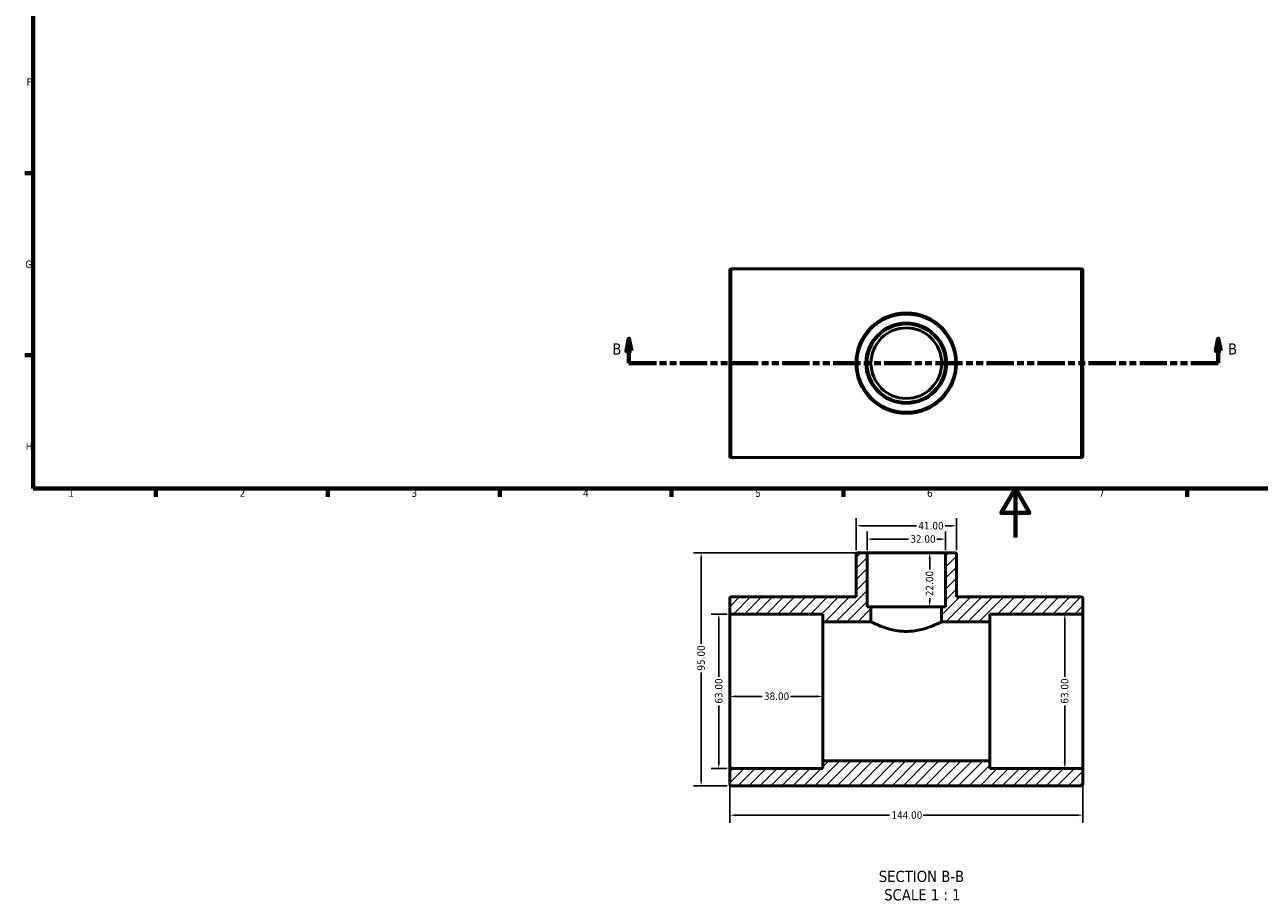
# Model space of a CAD drawing. Header units: millimetres. Extents: x 0 to 895, y -147 to 594.
# Tile 1 of 3: x 17 to 520, y -147 to 209. Entities that reach past the tile are written whole.
import ezdxf

# ---------------------------------------------------------------- set-up
doc = ezdxf.new("R2010")
doc.units = ezdxf.units.MM
doc.linetypes.add('DOUBLE_DASH_CHAIN', pattern=[1.2403, 0.6614, -0.0827, 0.1654, -0.0827, 0.1654, -0.0827])
for name, color, linetype, lineweight in [('Border (ANSI)', 7, 'Continuous', 70), ('Dimension (ANSI)', 7, 'Continuous', 25), ('Hatch (ANSI)', 7, 'Continuous', 18), ('Section Line (ANSI)', 7, 'DOUBLE_DASH_CHAIN', 70), ('Symbol (ANSI)', 7, 'Continuous', 25), ('Visible (ANSI)', 7, 'Continuous', 50), ('Visible Narrow (ANSI)', 7, 'Continuous', 35)]:
    doc.layers.add(name, color=color, linetype=linetype, lineweight=lineweight)
doc.styles.add('Label Text (ANSI)', font='tahoma.ttf')
doc.styles.add('Note Text (ANSI)', font='tahoma.ttf')
doc.dimstyles.new('Default - mm (ANSI)', dxfattribs={"dimtxt": 3.048, "dimasz": 2.5, "dimexe": 3.175, "dimexo": 1.6002, "dimgap": 0.8, "dimtad": 0, "dimtoh": 1, "dimrnd": 1e-08, "dimzin": 4, "dimdsep": 46, "dimtxsty": 'Note Text (ANSI)', "dimcen": 0.09, "dimdle": 10, "dimclrd": 256, "dimclre": 256, "dimclrt": 256, "dimadec": 1, "dimazin": 1, "dimtfac": 1, "dimtofl": 0, "dimtmove": 0, "dimatfit": 3, "dimfxl": 1, "dimtolj": 1, "dimtzin": 4, "dimlwd": -1, "dimlwe": -1, "dimarcsym": 0})

# ---------------------------------------------------------------- blocks, each defined once
blk = doc.blocks.new('Borders Default Border')
at = {"layer": 'Border (ANSI)'}
for p, q in [((20, 148.5), (16.55, 148.5)), ((20, 74.25), (16.55, 74.25)), ((70.08, 20), (70.08, 16.55)), ((140.17, 20), (140.17, 16.55)), ((210.25, 20), (210.25, 16.55)), ((280.33, 20), (280.33, 16.55)), ((350.42, 20), (350.42, 16.55)), ((490.58, 20), (490.58, 16.55))]:
    blk.add_line(p, q, dxfattribs=at)
at = {"layer": 'Border (ANSI)', "flags": 128}
for points in [[(20, 20), (20, 574), (821, 574), (821, 20), (20, 20)], [(420.5, 0), (420.5, 20), (414.73, 10), (426.27, 10), (420.5, 20)]]:
    blk.add_lwpolyline(points, dxfattribs=at)
at = {"layer": 'Border (ANSI)', "char_height": 3.05, "attachment_point": 7, "style": 'Note Text (ANSI)'}
for s, insert in [('F', (17.29, 184.1)), ('G', (16.81, 109.79)), ('H', (16.97, 35.6)), ('1', (34.35, 16.55)), ('2', (104.2, 16.55)), ('3', (174.26, 16.49)), ('4', (244.23, 16.55)), ('5', (314.48, 16.49)), ('6', (384.49, 16.49)), ('7', (454.6, 16.55))]:
    blk.add_mtext(s, dxfattribs=dict(at, insert=insert))
blk = doc.blocks.new('2dTransSection0')
at = {"layer": 'Section Line (ANSI)', "linetype": 'Continuous'}
for p, q in [((262.92, 81.03), (261.92, 76.03)), ((262.92, 76.03), (262.92, 81.03)), ((263.92, 76.03), (262.92, 81.03)), ((503.26, 81.03), (502.26, 76.03)), ((503.26, 76.03), (503.26, 81.03)), ((504.26, 76.03), (503.26, 81.03)), ((261.92, 76.03), (263.92, 76.03)), ((262.92, 71.03), (262.92, 76.03)), ((502.26, 76.03), (504.26, 76.03)), ((503.26, 71.03), (503.26, 76.03)), ((262.92, 71.03), (274.15, 71.03)), ((492.03, 71.03), (503.26, 71.03))]:
    blk.add_line(p, q, dxfattribs=at)
at = {"layer": 'Section Line (ANSI)', "linetype": 'DOUBLE_DASH_CHAIN', "ltscale": 16.792896}
blk.add_line((262.92, 71.03), (503.26, 71.03), dxfattribs=at)
at = {"layer": 'Section Line (ANSI)', "linetype": 'Continuous', "flags": 128}
for points in [[(263.92, 76.03), (262.92, 81.03), (261.92, 76.03), (263.92, 76.03)], [(504.26, 76.03), (503.26, 81.03), (502.26, 76.03), (504.26, 76.03)]]:
    blk.add_lwpolyline(points, dxfattribs=at)
at = {"layer": 'Section Line (ANSI)'}
for points in [[(263.92, 76.03), (262.92, 81.03), (261.92, 76.03), (263.92, 76.03)], [(504.26, 76.03), (503.26, 81.03), (502.26, 76.03), (504.26, 76.03)]]:
    blk.add_solid(points, dxfattribs=at)
at = {"layer": 'Section Line (ANSI)', "char_height": 4.57, "attachment_point": 7, "style": 'Label Text (ANSI)'}
for insert in [(256.17, 74.53), (507.22, 74.53)]:
    blk.add_mtext('B', dxfattribs=dict(at, insert=insert))
blk = doc.blocks.new('*D7')
at = {"layer": 'Defpoints', "color": 0, "transparency": 16777216}
for p in [(304.03, -62.73), (342.03, -62.73), (342.03, -64.82)]:
    blk.add_point(p, dxfattribs=at)
at = {"layer": 'Dimension (ANSI)', "transparency": 16777216}
for p, q in [((306.53, -64.82), (317.2, -64.82)), ((339.53, -64.82), (328.86, -64.82))]:
    blk.add_line(p, q, dxfattribs=at)
for points in [[(306.53, -64.41), (306.53, -65.24), (304.03, -64.82)], [(339.53, -64.41), (339.53, -65.24), (342.03, -64.82)]]:
    blk.add_solid(points, dxfattribs=at)
at = {"layer": 'Dimension (ANSI)', "transparency": 16777216, "insert": (318, -63.23), "char_height": 3.048, "attachment_point": 1, "style": 'Note Text (ANSI)'}
blk.add_mtext('\\A1;38.00', dxfattribs=at)
blk = doc.blocks.new('*D8')
at = {"layer": 'Defpoints', "color": 0, "transparency": 16777216}
for p in [(304.03, -94.86), (448.03, -94.86), (448.03, -113.24)]:
    blk.add_point(p, dxfattribs=at)
at = {"layer": 'Dimension (ANSI)', "transparency": 16777216}
for p, q in [((304.03, -96.46), (304.03, -116.42)), ((448.03, -96.46), (448.03, -116.42)), ((306.53, -113.24), (369.19, -113.24)), ((445.53, -113.24), (382.87, -113.24))]:
    blk.add_line(p, q, dxfattribs=at)
for points in [[(306.53, -112.83), (306.53, -113.66), (304.03, -113.24)], [(445.53, -112.83), (445.53, -113.66), (448.03, -113.24)]]:
    blk.add_solid(points, dxfattribs=at)
at = {"layer": 'Dimension (ANSI)', "transparency": 16777216, "insert": (369.99, -111.66), "char_height": 3.048, "attachment_point": 1, "style": 'Note Text (ANSI)'}
blk.add_mtext('\\A1;144.00', dxfattribs=at)
blk = doc.blocks.new('*D9')
at = {"layer": 'Defpoints', "color": 0, "transparency": 16777216}
for p in [(376.03, -6.23), (376.03, -28.23), (385.57, -28.23)]:
    blk.add_point(p, dxfattribs=at)
at = {"layer": 'Dimension (ANSI)', "transparency": 16777216}
for p, q in [((385.57, -8.73), (385.57, -13.11)), ((385.57, -25.73), (385.57, -24.74))]:
    blk.add_line(p, q, dxfattribs=at)
for points in [[(385.15, -8.73), (385.99, -8.73), (385.57, -6.23)], [(385.15, -25.73), (385.99, -25.73), (385.57, -28.23)]]:
    blk.add_solid(points, dxfattribs=at)
at = {"layer": 'Dimension (ANSI)', "transparency": 16777216, "insert": (383.98, -23.94), "char_height": 3.048, "attachment_point": 1, "rotation": 90, "style": 'Note Text (ANSI)'}
blk.add_mtext('\\A1;22.00', dxfattribs=at)
blk = doc.blocks.new('*D10')
at = {"layer": 'Defpoints', "color": 0, "transparency": 16777216}
for p in [(292.4, -6.23), (359.4, -6.23), (304.66, -101.23)]:
    blk.add_point(p, dxfattribs=at)
at = {"layer": 'Dimension (ANSI)', "transparency": 16777216}
for p, q in [((357.8, -6.23), (289.23, -6.23)), ((292.4, -8.73), (292.4, -43.37)), ((292.4, -98.73), (292.4, -55.09)), ((303.06, -101.23), (289.23, -101.23))]:
    blk.add_line(p, q, dxfattribs=at)
for points in [[(291.98, -8.73), (292.82, -8.73), (292.4, -6.23)], [(291.98, -98.73), (292.82, -98.73), (292.4, -101.23)]]:
    blk.add_solid(points, dxfattribs=at)
at = {"layer": 'Dimension (ANSI)', "transparency": 16777216, "insert": (290.81, -54.29), "char_height": 3.048, "attachment_point": 1, "rotation": 90, "style": 'Note Text (ANSI)'}
blk.add_mtext('\\A1;95.00', dxfattribs=at)
blk = doc.blocks.new('*D11')
at = {"layer": 'Defpoints', "color": 0, "transparency": 16777216}
for p in [(440.66, -31.23), (440.66, -94.23), (440.66, -94.23)]:
    blk.add_point(p, dxfattribs=at)
at = {"layer": 'Dimension (ANSI)', "transparency": 16777216}
for p, q in [((440.66, -33.73), (440.66, -56.89)), ((440.66, -91.73), (440.66, -68.57))]:
    blk.add_line(p, q, dxfattribs=at)
for points in [[(440.24, -33.73), (441.07, -33.73), (440.66, -31.23)], [(440.24, -91.73), (441.07, -91.73), (440.66, -94.23)]]:
    blk.add_solid(points, dxfattribs=at)
at = {"layer": 'Dimension (ANSI)', "transparency": 16777216, "insert": (439.07, -67.77), "char_height": 3.048, "attachment_point": 1, "rotation": 90, "style": 'Note Text (ANSI)'}
blk.add_mtext('\\A1;63.00', dxfattribs=at)
blk = doc.blocks.new('*D12')
at = {"layer": 'Defpoints', "color": 0, "transparency": 16777216}
for p in [(304.66, -31.23), (299.6, -94.23), (304.66, -94.23)]:
    blk.add_point(p, dxfattribs=at)
at = {"layer": 'Dimension (ANSI)', "transparency": 16777216}
for p, q in [((303.06, -31.23), (296.42, -31.23)), ((299.6, -33.73), (299.6, -56.89)), ((299.6, -91.73), (299.6, -68.57)), ((303.06, -94.23), (296.42, -94.23))]:
    blk.add_line(p, q, dxfattribs=at)
for points in [[(299.18, -33.73), (300.02, -33.73), (299.6, -31.23)], [(299.18, -91.73), (300.02, -91.73), (299.6, -94.23)]]:
    blk.add_solid(points, dxfattribs=at)
at = {"layer": 'Dimension (ANSI)', "transparency": 16777216, "insert": (298.01, -67.77), "char_height": 3.048, "attachment_point": 1, "rotation": 90, "style": 'Note Text (ANSI)'}
blk.add_mtext('\\A1;63.00', dxfattribs=at)
blk = doc.blocks.new('*D13')
at = {"layer": 'Defpoints', "color": 0, "transparency": 16777216}
for p in [(392.03, -0.7), (360.03, -6.86), (392.03, -6.86)]:
    blk.add_point(p, dxfattribs=at)
at = {"layer": 'Dimension (ANSI)', "transparency": 16777216}
for p, q in [((360.03, -5.26), (360.03, 2.48)), ((392.03, -5.26), (392.03, 2.48)), ((362.53, -0.7), (376.89, -0.7)), ((389.53, -0.7), (388.55, -0.7))]:
    blk.add_line(p, q, dxfattribs=at)
for points in [[(362.53, -0.28), (362.53, -1.12), (360.03, -0.7)], [(389.53, -0.28), (389.53, -1.12), (392.03, -0.7)]]:
    blk.add_solid(points, dxfattribs=at)
at = {"layer": 'Dimension (ANSI)', "transparency": 16777216, "insert": (377.69, 0.89), "char_height": 3.048, "attachment_point": 1, "style": 'Note Text (ANSI)'}
blk.add_mtext('\\A1;32.00', dxfattribs=at)
blk = doc.blocks.new('*D14')
at = {"layer": 'Defpoints', "color": 0, "transparency": 16777216}
for p in [(396.53, 4.74), (355.53, -6.86), (396.53, -6.86)]:
    blk.add_point(p, dxfattribs=at)
at = {"layer": 'Dimension (ANSI)', "transparency": 16777216}
for p, q in [((355.53, -5.26), (355.53, 7.91)), ((396.53, -5.26), (396.53, 7.91)), ((358.03, 4.74), (380.15, 4.74)), ((394.03, 4.74), (391.92, 4.74))]:
    blk.add_line(p, q, dxfattribs=at)
for points in [[(358.03, 5.15), (358.03, 4.32), (355.53, 4.74)], [(394.03, 5.15), (394.03, 4.32), (396.53, 4.74)]]:
    blk.add_solid(points, dxfattribs=at)
at = {"layer": 'Dimension (ANSI)', "transparency": 16777216, "insert": (380.95, 6.32), "char_height": 3.048, "attachment_point": 1, "style": 'Note Text (ANSI)'}
blk.add_mtext('\\A1;41.00', dxfattribs=at)

msp = doc.modelspace()

# ---------------------------------------------------------------- hatches: boundary and pattern name
at = {"layer": 'Hatch (ANSI)'}
h = msp.add_hatch(dxfattribs=at)
h.set_pattern_fill('ANSI31', color=256, scale=25.4, style=0)
h.set_pattern_definition([(45, (0, 0), (-2.245064, 2.245064), [])])
edge = h.paths.add_edge_path()
edge.add_ellipse((447.401, -94.862), major_axis=(0.63, 0), ratio=1, start_angle=0, end_angle=90)
edge.add_line((447.401, -94.232), (410.031, -94.232))
edge.add_line((410.031, -94.232), (410.031, -91.082))
edge.add_line((410.031, -91.082), (342.031, -91.082))
edge.add_line((342.031, -91.082), (342.031, -94.232))
edge.add_line((342.031, -94.232), (304.661, -94.232))
edge.add_ellipse((304.661, -94.862), major_axis=(0, 0.63), ratio=1, start_angle=0, end_angle=90)
edge.add_line((304.031, -94.862), (304.031, -100.602))
edge.add_ellipse((304.661, -100.602), major_axis=(-0.63, 0), ratio=1, start_angle=0, end_angle=90)
edge.add_line((304.661, -101.232), (447.401, -101.232))
edge.add_ellipse((447.401, -100.602), major_axis=(0, -0.63), ratio=1, start_angle=0, end_angle=90)
edge.add_line((448.031, -100.602), (448.031, -94.862))
edge = h.paths.add_edge_path()
edge.add_ellipse((392.661, -6.862), major_axis=(0, 0.63), ratio=1, start_angle=0, end_angle=90)
edge.add_line((392.031, -6.862), (392.031, -28.232))
edge.add_line((392.031, -28.232), (390.431, -28.232))
edge.add_line((390.431, -28.232), (390.431, -34.382))
edge.add_line((390.431, -34.382), (410.031, -34.382))
edge.add_line((410.031, -34.382), (410.031, -31.232))
edge.add_line((410.031, -31.232), (447.401, -31.232))
edge.add_ellipse((447.401, -30.602), major_axis=(0, -0.63), ratio=1, start_angle=0, end_angle=90)
edge.add_line((448.031, -30.602), (448.031, -24.862))
edge.add_ellipse((447.401, -24.862), major_axis=(0.63, 0), ratio=1, start_angle=0, end_angle=90)
edge.add_line((447.401, -24.232), (396.531, -24.232))
edge.add_line((396.531, -24.232), (396.531, -6.862))
edge.add_ellipse((395.901, -6.862), major_axis=(0.63, 0), ratio=1, start_angle=0, end_angle=90)
edge.add_line((395.901, -6.232), (392.661, -6.232))
edge = h.paths.add_edge_path()
edge.add_ellipse((359.401, -6.862), major_axis=(0.63, 0), ratio=1, start_angle=0, end_angle=90)
edge.add_line((359.401, -6.232), (356.161, -6.232))
edge.add_ellipse((356.161, -6.862), major_axis=(0, 0.63), ratio=1, start_angle=0, end_angle=90)
edge.add_line((355.531, -6.862), (355.531, -24.232))
edge.add_line((355.531, -24.232), (304.661, -24.232))
edge.add_ellipse((304.661, -24.862), major_axis=(0, 0.63), ratio=1, start_angle=0, end_angle=90)
edge.add_line((304.031, -24.862), (304.031, -30.602))
edge.add_ellipse((304.661, -30.602), major_axis=(-0.63, 0), ratio=1, start_angle=0, end_angle=90)
edge.add_line((304.661, -31.232), (342.031, -31.232))
edge.add_line((342.031, -31.232), (342.031, -34.382))
edge.add_line((342.031, -34.382), (361.631, -34.382))
edge.add_line((361.631, -34.382), (361.631, -28.232))
edge.add_line((361.631, -28.232), (360.031, -28.232))
edge.add_line((360.031, -28.232), (360.031, -6.862))

# ---------------------------------------------------------------- linework, layer by layer
at = {"layer": 'Visible (ANSI)'}
for p, q in [((304.031, 33.159), (304.031, 108.899)), ((304.661, 109.529), (447.401, 109.529)), ((448.031, 108.899), (448.031, 33.159)), ((304.661, 32.529), (447.401, 32.529)), ((355.531, -6.862), (355.531, -24.232)), ((359.401, -6.232), (356.161, -6.232)), ((392.661, -6.232), (359.401, -6.232)), ((360.031, -28.232), (360.031, -6.862)), ((392.031, -6.862), (392.031, -28.232)), ((395.901, -6.232), (392.661, -6.232)), ((396.531, -24.232), (396.531, -6.862)), ((304.031, -24.862), (304.031, -30.602)), ((355.531, -24.232), (304.661, -24.232)), ((447.401, -24.232), (396.531, -24.232)), ((448.031, -30.602), (448.031, -24.862)), ((361.631, -28.232), (360.031, -28.232)), ((361.631, -34.382), (361.631, -28.232)), ((390.431, -28.232), (361.631, -28.232)), ((392.031, -28.232), (390.431, -28.232)), ((390.431, -28.232), (390.431, -34.382)), ((304.031, -30.602), (304.031, -94.862)), ((304.661, -31.232), (342.031, -31.232)), ((342.031, -31.232), (342.031, -34.382)), ((342.031, -34.382), (361.631, -34.382)), ((342.031, -91.082), (342.031, -34.382)), ((390.431, -34.382), (410.031, -34.382)), ((410.031, -34.382), (410.031, -31.232)), ((410.031, -31.232), (447.401, -31.232)), ((410.031, -91.082), (410.031, -34.382)), ((448.031, -94.862), (448.031, -30.602)), ((304.031, -94.862), (304.031, -100.602)), ((342.031, -94.232), (304.661, -94.232)), ((410.031, -91.082), (342.031, -91.082)), ((342.031, -91.082), (342.031, -94.232)), ((410.031, -94.232), (410.031, -91.082)), ((447.401, -94.232), (410.031, -94.232)), ((448.031, -100.602), (448.031, -94.862)), ((304.661, -101.232), (447.401, -101.232))]:
    msp.add_line(p, q, dxfattribs=at)
for radius in [20.5, 16, 14.4]:
    msp.add_circle((376.031, 71.029), radius, dxfattribs=at)
for centre, start, end in [((304.661, 108.899), 90, 180), ((447.401, 108.899), 0, 90), ((304.661, 33.159), 180, 270), ((447.401, 33.159), 270, 0), ((356.161, -6.862), 90, 180), ((359.401, -6.862), 0, 90), ((392.661, -6.862), 90, 180), ((395.901, -6.862), 0, 90), ((304.661, -24.862), 90, 180), ((447.401, -24.862), 0, 90), ((304.661, -30.602), 180, 270), ((447.401, -30.602), 270, 0), ((304.661, -94.862), 90, 180), ((447.401, -94.862), 0, 90), ((304.661, -100.602), 180, 270), ((447.401, -100.602), 270, 0)]:
    msp.add_arc(centre, 0.63, start, end, dxfattribs=at)
msp.add_open_spline([(361.631, -34.382), (361.631, -34.382), (361.721, -34.428), (362.094, -34.615), (362.377, -34.756), (363.487, -35.286), (364.591, -35.79), (367.111, -36.76), (368.706, -37.295), (371.357, -37.883), (372.283, -38.043), (374.158, -38.258), (375.107, -38.312), (376.956, -38.312), (377.905, -38.258), (379.78, -38.043), (380.706, -37.883), (383.356, -37.295), (384.952, -36.76), (387.472, -35.79), (388.575, -35.286), (389.686, -34.756), (389.968, -34.615), (390.341, -34.428), (390.431, -34.382), (390.431, -34.382)], degree=3, knots=[2.2157356, 2.2157356, 2.2157356, 2.2157356, 2.4922962, 2.4922962, 2.7688568, 2.7688568, 3.321978, 3.321978, 3.8767246, 3.8767246, 4.154098, 4.154098, 4.4314713, 4.4314713, 4.7088446, 4.7088446, 4.9862179, 4.9862179, 5.5409645, 5.5409645, 6.0940857, 6.0940857, 6.3706463, 6.3706463, 6.6472069, 6.6472069, 6.6472069, 6.6472069], dxfattribs=at)
at = {"layer": 'Visible Narrow (ANSI)'}
for p, q in [((304.661, 109.055), (304.661, 33.003)), ((447.401, 33.003), (447.401, 109.055))]:
    msp.add_line(p, q, dxfattribs=at)
for radius in [19.87, 16.63]:
    msp.add_circle((376.031, 71.029), radius, dxfattribs=at)

# ---------------------------------------------------------------- block references
msp.add_blockref('Borders Default Border', (0, 0))
at = {"layer": 'Section Line (ANSI)'}
msp.add_blockref('2dTransSection0', (0, 0), dxfattribs=at)

# ---------------------------------------------------------------- texts
at = {"layer": 'Symbol (ANSI)', "char_height": 4.572, "attachment_point": 7, "style": 'Label Text (ANSI)'}
for s, insert in [('SECTION B-B', (364.806, -140.547)), ('SCALE 1 : 1', (367.029, -148.06))]:
    msp.add_mtext(s, dxfattribs=dict(at, insert=insert))

# ---------------------------------------------------------------- dimensions: what is measured, and where the dimension line sits
at = {"layer": 'Dimension (ANSI)'}
for base, p1, p2, angle, override, picture, middle in [((396.531, 4.735), (355.531, -6.862), (396.531, -6.862), 180, {"dimtoh": 0, "dimdec": 2, "dimtp": 0, "dimtm": 0, "dimtdec": 2, "dimatfit": 1}, '*D14', (386.031, 4.735)), ((292.401, -6.232), (304.661, -101.232), (359.401, -6.232), 270, {"dimtoh": 0, "dimdec": 2, "dimtp": 0, "dimtm": 0, "dimtdec": 2, "dimatfit": 1}, '*D10', (292.401, -49.232)), ((385.569, -28.232), (376.031, -6.232), (376.031, -28.232), 270, {"dimtoh": 0, "dimdec": 2, "dimse1": 1, "dimse2": 1, "dimtp": 0, "dimtm": 0, "dimtdec": 2, "dimatfit": 1}, '*D9', (385.569, -18.923)), ((299.6, -94.232), (304.661, -31.232), (304.661, -94.232), 270, {"dimtoh": 0, "dimdec": 2, "dimtp": 0, "dimtm": 0, "dimtdec": 2, "dimatfit": 1}, '*D12', (299.6, -62.732)), ((440.658, -94.232), (440.658, -31.232), (440.658, -94.232), 270, {"dimtoh": 0, "dimdec": 2, "dimse1": 1, "dimse2": 1, "dimtp": 0, "dimtm": 0, "dimtdec": 2, "dimatfit": 1}, '*D11', (440.658, -62.732))]:
    dim = msp.add_linear_dim(base=base, p1=p1, p2=p2, angle=angle, dimstyle='Default - mm (ANSI)', override=override, dxfattribs=at)
    dim.commit()
    dim.dimension.update_dxf_attribs({"geometry": picture, "text_midpoint": middle, "dimtype": 160})
for base, p1, p2, override, picture, middle in [((392.031, -0.699), (360.031, -6.862), (392.031, -6.862), {"dimtoh": 0, "dimdec": 2, "dimtp": 0, "dimtm": 0, "dimtdec": 2, "dimatfit": 1}, '*D13', (382.722, -0.699)), ((342.031, -64.823), (304.031, -62.732), (342.031, -62.732), {"dimtoh": 0, "dimdec": 2, "dimse1": 1, "dimse2": 1, "dimtp": 0, "dimtm": 0, "dimtdec": 2, "dimatfit": 1}, '*D7', (323.031, -64.823)), ((448.031, -113.242), (304.031, -94.862), (448.031, -94.862), {"dimtoh": 0, "dimdec": 2, "dimtp": 0, "dimtm": 0, "dimtdec": 2, "dimatfit": 1}, '*D8', (376.031, -113.242))]:
    dim = msp.add_linear_dim(base=base, p1=p1, p2=p2, dimstyle='Default - mm (ANSI)', override=override, dxfattribs=at)
    dim.commit()
    dim.dimension.update_dxf_attribs({"geometry": picture, "text_midpoint": middle, "dimtype": 160})

doc.saveas('drawing.dxf')
